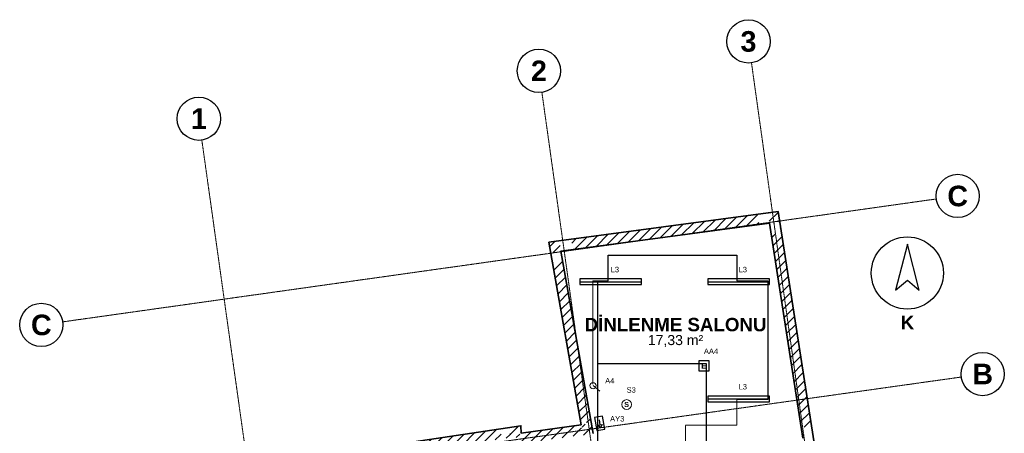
# Model space of a CAD drawing. Header units: millimetres. Extents: x -4681 to 15681, y -5011 to 17012.
# Tile 2 of 2: x -4681 to 14432, y 8992 to 17012. Entities that reach past the tile are written whole.
import ezdxf
from ezdxf.enums import TextEntityAlignment as Align

# ---------------------------------------------------------------- set-up
doc = ezdxf.new("R2010")
doc.units = ezdxf.units.MM
doc.linetypes.add('DASHDOT', pattern=[3.556, 2.54, -0.508, 0, -0.508])
doc.linetypes.add('DASHED', pattern=[1.524, 1.27, -0.254])
for name, color, linetype, lineweight in [('A-DUVAR-MEVCUT', 8, 'Continuous', 35), ('A-YAZI', 7, 'Continuous', 13), ('E-AYD-ACIL', 3, 'Continuous', 25), ('E-AYD-ANAHTAR', 2, 'Continuous', 18), ('E-AYD-ARMATUR', 2, 'Continuous', 25), ('E-AYD-LINYE', 2, 'Continuous', 25), ('E-AYD-SORTI', 2, 'DASHED', 18), ('G-AKS-BALON', 8, 'Continuous', 25), ('G-AKS-HAT', 8, 'DASHDOT', 18), ('G-KUZEY', 7, 'Continuous', 25)]:
    doc.layers.add(name, color=color, linetype=linetype, lineweight=lineweight)
doc.styles.add('GYM', font='arial.ttf')
doc.styles.add('GYM-B', font='arialbd.ttf')

# ---------------------------------------------------------------- blocks, each defined once
blk = doc.blocks.new('G_KUZEY')
blk.add_lwpolyline([(0, 560), (-230, -330), (0, -140), (230, -330)], close=True)
blk.add_circle((0, 0), 700)
at = {"style": 'GYM-B'}
blk.add_text('K', height=260, dxfattribs=at).set_placement((0, -960), align=Align.MIDDLE_CENTER)
blk = doc.blocks.new('E_ARMATUR_LINEER')
blk.add_line((-600, 0), (600, 0))
blk.add_lwpolyline([(-600, -55), (600, -55), (600, 55), (-600, 55)], close=True)
at = {"style": 'GYM'}
blk.add_attdef('LINYE', (0, 185), '', height=105, dxfattribs=at)
blk = doc.blocks.new('E_ACIL')
blk.add_lwpolyline([(-100, -100), (100, -100), (100, 100), (-100, 100)], close=True)
at = {"style": 'GYM-B'}
blk.add_text('E', height=110, dxfattribs=at).set_placement((0, 0), align=Align.MIDDLE_CENTER)
at = {"style": 'GYM'}
blk.add_attdef('KOD', (0, 230), '', height=105, dxfattribs=at)
blk = doc.blocks.new('E_YONLENDIRME')
for points in [[(-130, -80), (130, -80), (130, 80), (-130, 80)], [(30, 45), (80, 0), (30, -45)]]:
    blk.add_lwpolyline(points, close=True)
blk.add_lwpolyline([(-70, 0), (30, 0)])
at = {"style": 'GYM'}
blk.add_attdef('KOD', (0, 205), '', height=105, dxfattribs=at)
blk = doc.blocks.new('E_ANAHTAR')
blk.add_line((0, 0), (130, 110))
blk.add_circle((0, 0), 60)
at = {"style": 'GYM'}
blk.add_attdef('KOD', (0, 240), '', height=105, dxfattribs=at)
blk = doc.blocks.new('E_SENSOR')
blk.add_circle((0, 0), 95)
at = {"style": 'GYM-B'}
blk.add_text('S', height=100, dxfattribs=at).set_placement((0, 0), align=Align.MIDDLE_CENTER)
at = {"style": 'GYM'}
blk.add_attdef('KOD', (0, 230), '', height=105, dxfattribs=at)

msp = doc.modelspace()

# ---------------------------------------------------------------- hatches: boundary and pattern name
at = {"layer": 'A-DUVAR-MEVCUT'}
h = msp.add_hatch(dxfattribs=at)
h.set_pattern_fill('ANSI31', scale=40)
h.paths.add_polyline_path([(756, 6840), (760, 6814), (957, 6846), (953, 6872)])
h.paths.add_polyline_path([(970, 6843), (760, 6814), (756, 6840), (550, 6819), (550, 7020), (588, 7024), (970, 7024)])
h.paths.add_polyline_path([(760, 6814), (1178, 6873), (1150, 7071), (732, 7012)])
h.paths.add_polyline_path([(1149, 7083), (1178, 6873), (968, 6843), (968, 7083)])
h.paths.add_polyline_path([(1178, 6873), (1133, 7198), (935, 7171), (979, 6845)])
h.paths.add_polyline_path([(999, 7408), (1032, 7185), (1133, 7198), (1162, 6988), (923, 6988), (923, 7408)])
h.paths.add_polyline_path([(1133, 7198), (1032, 7185), (1058, 6986), (1159, 6999)])
h.paths.add_polyline_path([(1001, 7395), (1032, 7185), (1133, 7198), (1164, 6975), (822, 6975), (822, 7047), (850, 7050), (822, 7237), (822, 7395)])
h.paths.add_polyline_path([(1032, 7185), (864, 8310), (666, 8281), (834, 7155)])
h.paths.add_polyline_path([(1074, 8342), (864, 8310), (895, 8100), (693, 8100), (654, 8362), (654, 8481), (916, 8520), (1074, 8520)])
h.paths.add_polyline_path([(864, 8310), (4855, 8908), (4826, 9106), (834, 8508)])
h.paths.add_polyline_path([(4645, 9079), (4907, 9118), (5051, 9118), (5053, 8996), (5065, 8998), (5065, 8796), (4858, 8767), (4855, 8908), (4645, 8877)])
h.paths.add_polyline_path([(4855, 8908), (4858, 8767), (5058, 8772), (5055, 8912)])
h.paths.add_polyline_path([(5068, 8977), (5068, 8796), (4858, 8767), (4855, 8908), (4648, 8877), (4648, 8977)])
h.paths.add_polyline_path([(4858, 8767), (6449, 8988), (6422, 9186), (4831, 8965)])
h.paths.add_polyline_path([(6412, 9198), (6449, 8988), (6239, 8959), (6239, 9198)])
h.paths.add_polyline_path([(6449, 8988), (5826, 12526), (5629, 12492), (6252, 8954)])
h.paths.add_polyline_path([(6036, 12554), (5826, 12526), (5863, 12316), (5660, 12316), (5616, 12566), (5616, 12700), (5888, 12736), (6036, 12736)])
h.paths.add_polyline_path([(5826, 12526), (9876, 13066), (9849, 13265), (5800, 12725)])
h.paths.add_polyline_path([(9908, 12856), (9876, 13066), (9666, 13038), (9666, 13240), (9938, 13276), (10046, 13276), (10086, 13017), (10086, 12856)])
h.paths.add_polyline_path([(9876, 13066), (10521, 8898), (10719, 8928), (10073, 13097)])
h.paths.add_polyline_path([(10554, 8688), (10521, 8898), (10489, 9108), (10691, 9108), (10719, 8928), (10731, 8848), (10731, 8688)])
h.paths.add_polyline_path([(10521, 8898), (11111, 5092), (11308, 5122), (10719, 8928)])
h.paths.add_polyline_path([(11143, 4882), (11111, 5092), (11078, 5302), (11281, 5302), (11308, 5122), (11321, 5042), (11321, 4882)])
h.paths.add_polyline_path([(11111, 5092), (11722, 1144), (11920, 1174), (11308, 5122)])
h.paths.add_polyline_path([(11512, 1131), (11722, 1144), (11690, 1354), (11892, 1354), (11932, 1095), (11932, 957), (11570, 934), (11512, 934)])
h.paths.add_polyline_path([(11722, 1144), (10589, 1072), (10601, 873), (11735, 944)])
h.paths.add_polyline_path([(10379, 1282), (10562, 1282), (10589, 1072), (10799, 1086), (10799, 885), (10436, 862), (10414, 862), (10412, 877), (10394, 862), (10379, 862)])
h.paths.add_polyline_path([(10589, 1072), (10524, 1577), (10326, 1552), (10390, 1047)])
h.paths.add_polyline_path([(10314, 1367), (10314, 1558), (10524, 1577), (10551, 1367)])
h.paths.add_polyline_path([(10524, 1577), (10239, 1552), (10257, 1352), (10542, 1378)])
h.paths.add_polyline_path([(10449, 1342), (10266, 1342), (10239, 1552), (10449, 1570)])
h.paths.add_polyline_path([(10239, 1552), (10303, 1047), (10502, 1072), (10437, 1577)])
h.paths.add_polyline_path([(10093, 875), (10303, 1047), (10277, 1257), (10513, 1257), (10513, 867), (10414, 861), (10412, 877), (10363, 837), (10093, 837)])
h.paths.add_polyline_path([(10303, 1047), (9540, 421), (9667, 266), (10430, 892)])
h.paths.add_polyline_path([(9330, 248), (9540, 421), (9750, 593), (9750, 334), (9667, 266), (9600, 211), (9330, 211)])
h.paths.add_polyline_path([(9540, 421), (9046, 15), (9173, -139), (9667, 266)])
h.paths.add_polyline_path([(9256, -71), (9119, -184), (8836, -187), (8836, 13), (9046, 15), (9256, 188)])
h.paths.add_polyline_path([(9046, 15), (3378, -54), (3381, -253), (9049, -185)])
h.paths.add_polyline_path([(3588, -251), (3306, -254), (3168, -138), (3168, 124), (3378, -54), (3588, -51)])
h.paths.add_polyline_path([(3378, -54), (2142, 991), (2013, 839), (3249, -206)])
h.paths.add_polyline_path([(1932, 796), (1932, 1201), (2106, 1201), (2142, 991), (2352, 814), (2352, 781), (2080, 781), (2063, 796), (2066, 781), (2041, 781)])
h.paths.add_polyline_path([(2142, 991), (2060, 1478), (1863, 1445), (1944, 958)])
h.paths.add_polyline_path([(1850, 1268), (1850, 1474), (2060, 1478), (2095, 1268)])
h.paths.add_polyline_path([(2060, 1478), (1747, 1471), (1752, 1271), (2064, 1278)])
h.paths.add_polyline_path([(1957, 1261), (1782, 1261), (1747, 1471), (1957, 1476)])
h.paths.add_polyline_path([(1747, 1471), (1824, 1012), (2021, 1046), (1944, 1504)])
h.paths.add_polyline_path([(2034, 1222), (2034, 802), (1884, 802), (1614, 839), (1614, 1041), (1824, 1012), (1789, 1222)])
h.paths.add_polyline_path([(1824, 1012), (689, 1166), (662, 968), (1797, 814)])
h.paths.add_polyline_path([(664, 1376), (689, 1166), (899, 1138), (899, 957), (749, 957), (508, 989), (479, 1240), (479, 1376)])
h.paths.add_polyline_path([(689, 1166), (32, 6768), (-166, 6745), (490, 1143)])
h.paths.add_polyline_path([(242, 6789), (32, 6768), (57, 6558), (-144, 6558), (-178, 6842), (-178, 6948), (123, 6978), (242, 6978)])
h.paths.add_polyline_path([(32, 6768), (756, 6840), (736, 7039), (13, 6967)])
h.paths.add_polyline_path([(966, 6843), (760, 6814), (756, 6840), (546, 6819), (546, 7020), (847, 7050), (966, 7050)])

# ---------------------------------------------------------------- linework, layer by layer
msp.add_lwpolyline([(850, 7050), (636, 8479), (5050, 9139), (5053, 8996), (6216, 9158), (5593, 12697), (10043, 13291), (10719, 8928), (11308, 5122), (11953, 958), (10414, 861), (10412, 877), (9667, 266), (9119, -184), (3306, -254), (2063, 796), (2066, 778), (508, 989), (-190, 6947)], close=True, dxfattribs=at)
msp.add_lwpolyline([(6449, 8988), (5826, 12526), (9876, 13066), (10521, 8898)], dxfattribs=at)
at = {"layer": 'E-AYD-LINYE'}
for p, q in [((6743, 11947), (6743, 12447)), ((6743, 12447), (9243, 12447)), ((9243, 12447), (9243, 11947)), ((6543, 8347), (6543, 11947)), ((6543, 11947), (6743, 11947)), ((9243, 11947), (9843, 11947)), ((9843, 11947), (9843, 9647)), ((6543, 9147), (6543, 10347)), ((6543, 10347), (8643, 10347)), ((8643, 10347), (8643, 8647)), ((9843, 9647), (9243, 9647)), ((6543, 8747), (6543, 9147))]:
    msp.add_line(p, q, dxfattribs=at)
at = {"layer": 'E-AYD-SORTI'}
for p, q in [((6443, 9947), (6443, 11947)), ((6443, 11947), (6743, 11947)), ((9243, 9147), (9243, 9647)), ((8243, 7147), (8243, 9147)), ((8243, 9147), (9243, 9147))]:
    msp.add_line(p, q, dxfattribs=at)
at = {"layer": 'G-AKS-BALON'}
for centre in [(9466, 16592), (5398, 16021), (-1203, 15093), (13527, 13594), (-4261, 11094), (14012, 10141)]:
    msp.add_circle(centre, 420, dxfattribs=at)
at = {"layer": 'G-AKS-HAT'}
for p, q in [((12173, -2676), (9524, 16177)), ((8106, -3247), (5456, 15605)), ((1505, -4175), (-1145, 14677)), ((-3845, 11153), (13111, 13536)), ((-3360, 7700), (13596, 10083))]:
    msp.add_line(p, q, dxfattribs=at)

# ---------------------------------------------------------------- block references
at = {"layer": 'E-AYD-ACIL'}
msp.add_blockref('E_ACIL', (8600, 10300), dxfattribs=at).add_auto_attribs({'KOD': 'AA4'})
ref = msp.add_blockref('E_YONLENDIRME', (6577, 9185), dxfattribs=dict(at, rotation=280))
ref.add_attrib('KOD', 'AY3', (6779, 9221), dxfattribs={"layer": '0', "height": 105, "style": 'GYM'})
at = {"layer": 'E-AYD-ANAHTAR'}
ref = msp.add_blockref('E_ANAHTAR', (6448, 9917), dxfattribs=dict(at, rotation=280))
ref.add_attrib('KOD', 'A4', (6684, 9959), dxfattribs={"layer": '0', "height": 105, "style": 'GYM'})
msp.add_blockref('E_SENSOR', (7100, 9550), dxfattribs=at).add_auto_attribs({'KOD': 'S3'})
at = {"layer": 'E-AYD-ARMATUR'}
for p in [(6791, 11930), (9274, 11930), (9274, 9657)]:
    msp.add_blockref('E_ARMATUR_LINEER', p, dxfattribs=at).add_auto_attribs({'LINYE': 'L3'})
at = {"layer": 'G-KUZEY'}
msp.add_blockref('G_KUZEY', (12550, 12100), dxfattribs=at)

# ---------------------------------------------------------------- texts
at = {"layer": 'A-YAZI'}
for s, height, style, p in [('DİNLENME SALONU', 260, 'GYM-B', (8050, 11100)), ('17,33 m²', 195, 'GYM', (8050, 10800))]:
    msp.add_text(s, height=height, dxfattribs=dict(at, style=style)).set_placement(p, align=Align.MIDDLE_CENTER)
at = {"layer": 'G-AKS-BALON', "style": 'GYM-B'}
for s, p in [('3', (9466, 16592)), ('2', (5398, 16021)), ('1', (-1203, 15093)), ('C', (13527, 13594)), ('C', (-4261, 11094)), ('B', (14012, 10141))]:
    msp.add_text(s, height=399, dxfattribs=at).set_placement(p, align=Align.MIDDLE_CENTER)

doc.saveas('drawing.dxf')
